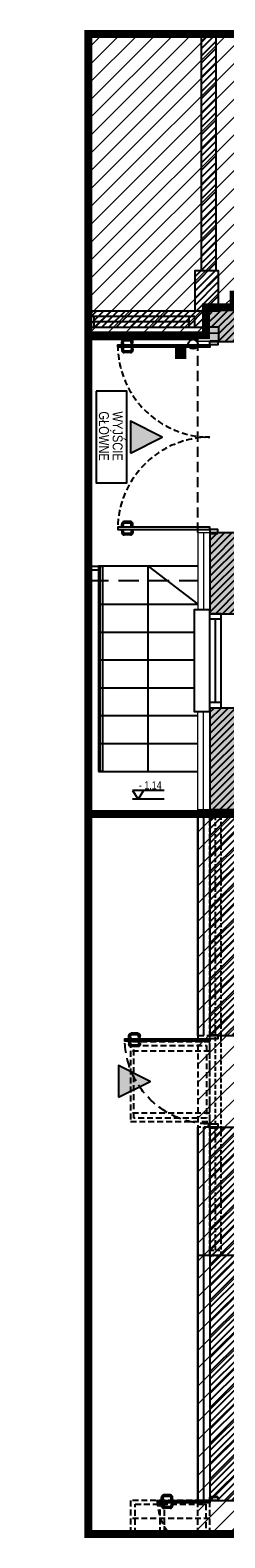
# Model space of a CAD drawing. Header units: millimetres. Extents: x 99331 to 130831, y -7610 to 25890.
# Tile 28 of 101: x 110528 to 110773, y 19850 to 21744. Entities that reach past the tile are written whole.
import ezdxf
from ezdxf import colors
from ezdxf.entities.mleader import LeaderData, LeaderLine
from ezdxf.enums import TextEntityAlignment as Align
from ezdxf.math import Vec2, Vec3

# ---------------------------------------------------------------- set-up
doc = ezdxf.new("R2010")
doc.units = ezdxf.units.MM
doc.linetypes.add('DASHED', pattern=[0.75, 0.5, -0.25])
doc.linetypes.add('DASHEDX2', pattern=[38.1, 25.4, -12.7])
for name, color, linetype in [('_HSA_HATCH_WYPEŁNIENIA_PRZEGRÓD', 205, 'Continuous'), ('_HSA_KOTY', 150, 'Continuous'), ('_HSA_OPIS', 43, 'Continuous'), ('_HSA_PRZERYWANE', 153, 'DASHEDX2'), ('_HSA_SCHODY', 122, 'Continuous'), ('_HSA_STOLARKA_ZEWNĘTRZNA', 132, 'Continuous'), ('_HSA_WIDOKOWE', 1, 'Continuous'), ('_HSA_ZAKRES_OPRACOWANIA', 213, 'Continuous'), ('_HSA_ŚCIANY_CIENKIE', 2, 'Continuous'), ('_HSA_ŚCIANY_KONSTRUKCYJNE', 3, 'Continuous'), ('_HSA_ŚCIANY_MUROWANE', 4, 'Continuous')]:
    doc.layers.add(name, color=color, linetype=linetype)
doc.layers.add('_HSA_IZOLACJA_TERMICZNA', color=2, linetype='Continuous', lineweight=5)
doc.layers.add('_HSA_WYBURZENIA_01', color=7, linetype='Continuous', true_color=0xdd0303)
doc.layers.add('_HSA_ZAKRES_OPRACOWANIA_HATCH', color=31, linetype='Continuous', transparency=0.5)
doc.styles.add('Arial', font='Arial.ttf')
doc.styles.add('ARIAL_50', font='Arial Narrow.ttf', dxfattribs={"width": 0.8, "height": 10})
doc.linetypes.add('BATTING', pattern='A,0.00254,-2.54,[134,ltypeshp.shx,S=2.54,R=0,X=-2.54,Y=0],-5.08,[134,ltypeshp.shx,S=2.54,R=180,X=2.54,Y=0],-2.54', length=10.16254)

# ---------------------------------------------------------------- blocks, each defined once
blk = doc.blocks.new('*U27')
at = {"linetype": 'ByBlock', "ltscale": 10}
for p, q in [((0, 14), (118, 14)), ((0, 0), (0, 14)), ((0, 0), (118, 0)), ((7, 0), (7, 14)), ((7, 7), (111, 7)), ((111, 14), (111, 0)), ((118, 14), (118, 0))]:
    blk.add_line(p, q, dxfattribs=at)
blk = doc.blocks.new('*U38')
for p, q in [((-1.9, 90.86), (-1.9, 99)), ((0.1, 90.86), (0.1, 99)), ((4.2, 102), (1.1, 102)), ((4.2, 100), (1.1, 100)), ((4.2, 103.25), (5, 103.25)), ((4.2, 98.75), (4.2, 103.25)), ((5, 98.75), (4.2, 98.75)), ((8.725, 103.25), (7.925, 103.25)), ((7.925, 98.75), (8.725, 98.75)), ((8.725, 98.75), (8.725, 103.25)), ((8.725, 102), (11.825, 102)), ((8.725, 100), (11.825, 100)), ((12.825, 90.86), (12.825, 99)), ((14.825, 90.86), (14.825, 99)), ((3.2, 89.86), (1.1, 89.86)), ((3.2, 87.86), (1.1, 87.86)), ((3.2, 87.86), (3.2, 89.86)), ((9.725, 87.86), (9.725, 89.86)), ((9.725, 89.86), (11.825, 89.86)), ((9.725, 87.86), (11.825, 87.86))]:
    blk.add_line(p, q)
for points in [[(5, 0), (7.925, 0), (7.925, 107), (5, 107)], [(1, 0), (1, -10), (5, -10), (5, 0)], [(112, 0), (112, -10), (116, -10), (116, 0)]]:
    blk.add_lwpolyline(points, close=True)
for points in [[(0, 0), (0, -10)], [(117, 0), (117, -10)]]:
    blk.add_lwpolyline(points)
for centre, radius, start, end in [((1.1, 99), 3, 90, 180), ((1.1, 99), 1, 90, 180), ((11.825, 99), 3, 0, 90), ((11.825, 99), 1, 0, 90), ((1.1, 90.86), 3, 180, 270), ((1.1, 90.86), 1, 180, 270), ((11.825, 90.86), 3, 270, 0), ((11.825, 90.86), 1, 270, 0)]:
    blk.add_arc(centre, radius, start, end)
at = {"linetype": 'DASHED', "ltscale": 25}
blk.add_arc((5, 0), 107, 0, 90, dxfattribs=at)
blk = doc.blocks.new('*U39')
for p, q in [((-122.9, 99.86), (-122.9, 108)), ((-120.9, 99.86), (-120.9, 108)), ((-116.8, 111), (-119.9, 111)), ((-116.8, 109), (-119.9, 109)), ((-117.8, 98.86), (-119.9, 98.86)), ((-117.8, 96.86), (-119.9, 96.86)), ((-117.8, 96.86), (-117.8, 98.86)), ((-116.8, 112.25), (-116, 112.25)), ((-116.8, 107.75), (-116.8, 112.25)), ((-116, 107.75), (-116.8, 107.75)), ((-112.275, 112.25), (-113.075, 112.25)), ((-113.075, 107.75), (-112.275, 107.75)), ((-112.275, 107.75), (-112.275, 112.25)), ((-112.275, 111), (-109.175, 111)), ((-112.275, 109), (-109.175, 109)), ((-111.275, 96.86), (-111.275, 98.86)), ((-111.275, 98.86), (-109.175, 98.86)), ((-111.275, 96.86), (-109.175, 96.86)), ((-108.175, 99.86), (-108.175, 108)), ((-106.175, 99.86), (-106.175, 108)), ((106.175, 99.86), (106.175, 108)), ((108.175, 99.86), (108.175, 108)), ((112.275, 111), (109.175, 111)), ((112.275, 109), (109.175, 109)), ((111.275, 98.86), (109.175, 98.86)), ((111.275, 96.86), (109.175, 96.86)), ((111.275, 96.86), (111.275, 98.86)), ((112.275, 112.25), (113.075, 112.25)), ((112.275, 107.75), (112.275, 112.25)), ((113.075, 107.75), (112.275, 107.75)), ((116.8, 112.25), (116, 112.25)), ((116, 107.75), (116.8, 107.75)), ((116.8, 107.75), (116.8, 112.25)), ((116.8, 111), (119.9, 111)), ((116.8, 109), (119.9, 109)), ((117.8, 96.86), (117.8, 98.86)), ((117.8, 98.86), (119.9, 98.86)), ((117.8, 96.86), (119.9, 96.86)), ((120.9, 99.86), (120.9, 108)), ((122.9, 99.86), (122.9, 108))]:
    blk.add_line(p, q)
for points in [[(-116, 0), (-113.075, 0), (-113.075, 116), (-116, 116)], [(116, 0), (113.075, 0), (113.075, 116), (116, 116)], [(-120, 0), (-120, -10), (-116, -10), (-116, 0)], [(120, 0), (120, -10), (116, -10), (116, 0)]]:
    blk.add_lwpolyline(points, close=True)
for points in [[(-121, 0), (-121, -10)], [(121, 0), (121, -10)]]:
    blk.add_lwpolyline(points)
at = {"linetype": 'DASHED', "ltscale": 15}
for centre, start, end in [((-116, 0), 0, 90), ((116, 0), 90, 180)]:
    blk.add_arc(centre, 116, start, end, dxfattribs=at)
for centre, radius, start, end in [((-119.9, 108), 3, 90, 180), ((-119.9, 99.86), 3, 180, 270), ((-119.9, 108), 1, 90, 180), ((-119.9, 99.86), 1, 180, 270), ((-109.175, 108), 3, 0, 90), ((-109.175, 108), 1, 0, 90), ((-109.175, 99.86), 3, 270, 0), ((-109.175, 99.86), 1, 270, 0), ((109.175, 108), 3, 90, 180), ((109.175, 99.86), 3, 180, 270), ((109.175, 108), 1, 90, 180), ((109.175, 99.86), 1, 180, 270), ((119.9, 108), 3, 0, 90), ((119.9, 108), 1, 0, 90), ((119.9, 99.86), 3, 270, 0), ((119.9, 99.86), 1, 270, 0)]:
    blk.add_arc(centre, radius, start, end)
blk = doc.blocks.new('A$C181A6C00')
blk.add_hatch(color=256).paths.add_polyline_path([(50, -25), (0, 0), (50, 25)])
blk.add_lwpolyline([(50, -25), (0, 0), (50, 25), (50, -25)])
blk = doc.blocks.new('KOTA')
for p in [(-28, 43.4), (28, 43.4)]:
    blk.add_line(p, (0, 0))
blk.add_lwpolyline([(131.6, 43.4), (-28, 43.4)])
at = {"style": 'Arial', "width": 0.8}
blk.add_attdef('0000', (4.6, 49.9), '', height=40, dxfattribs=at)
blk = doc.blocks.new('*U48')
at = {"linetype": 'ByBlock', "ltscale": 10}
for p, q in [((0, 14), (560, 14)), ((0, 0), (0, 14)), ((0, 0), (560, 0)), ((7, 0), (7, 14)), ((7, 7), (553, 7)), ((553, 14), (553, 0)), ((560, 14), (560, 0))]:
    blk.add_line(p, q, dxfattribs=at)
blk = doc.blocks.new('*U105')
at = {"linetype": 'ByBlock', "ltscale": 10}
for p, q in [((0, 14), (133.9, 14)), ((0, 0), (0, 14)), ((0, 0), (133.9, 0)), ((7, 0), (7, 14)), ((7, 7), (126.9, 7)), ((126.9, 14), (126.9, 0)), ((133.9, 14), (133.9, 0))]:
    blk.add_line(p, q, dxfattribs=at)
blk = doc.blocks.new('A$C1924a973')
blk.add_lwpolyline([(0, -57.6), (0, 57.6), (-38.6, 57.6), (-38.6, -57.6)], close=True)
at = {"style": 'Arial', "width": 0.8}
for s, p in [('WYJŚCIE', (-20.9, -1.3)), ('GŁÓWNE', (-3.7, -1.3))]:
    blk.add_text(s, height=12.5, rotation=90, dxfattribs=at).set_placement(p, align=Align.CENTER)
blk = doc.blocks.new('_DotSmall')
at = {"color": 0, "linetype": 'ByBlock', "const_width": 0.5}
blk.add_lwpolyline([(-0.0625, 0, 1), (0.0625, 0, 1)], format="xyb", close=True, dxfattribs=at)

msp = doc.modelspace()

# ---------------------------------------------------------------- hatches: boundary and pattern name
at = {"layer": '_HSA_HATCH_WYPEŁNIENIA_PRZEGRÓD', "true_color": 0x969696}
msp.add_hatch(color=252, dxfattribs=at).paths.add_polyline_path([(110792.33, 21370.53), (110789.33, 21370.53), (110789.33, 21391.25), (110765.33, 21391.25), (110765.33, 21395.53), (110749.33, 21395.53), (110749.33, 21360.53), (110739.33, 21360.53), (110739.33, 21352.41), (110792.33, 21352.41)])
at = {"layer": '_HSA_HATCH_WYPEŁNIENIA_PRZEGRÓD'}
h = msp.add_hatch(dxfattribs=at)
h.set_pattern_fill('ANSI31', color=256, scale=2, style=0)
h.set_pattern_definition([(45, (110789.3255, 21386.12), (-4.4901, 4.4901), [])])
h.paths.add_polyline_path([(110749.33, 21395.53), (110749.33, 21370.53), (110765.33, 21370.53), (110765.33, 21352.41), (110792.33, 21352.41), (110792.33, 21370.53), (110789.33, 21370.53), (110789.33, 21391.25), (110765.33, 21391.25), (110765.33, 21395.53)])
at = {"layer": '_HSA_HATCH_WYPEŁNIENIA_PRZEGRÓD', "true_color": 0x969696}
h = msp.add_hatch(color=252, dxfattribs=at)
h.paths.add_polyline_path([(110804.33, 21044.14), (110792.33, 21044.14), (110792.33, 21112.41), (110754.33, 21112.41), (110754.33, 21010.53), (110792.33, 21010.53), (110792.33, 21029.14), (110804.33, 21029.14)])
h.paths.add_polyline_path([(111234.39, 21044.14), (110884.33, 21044.14), (110884.33, 21029.14), (110896.33, 21029.14), (110896.33, 21010.81), (110908.33, 21010.81), (110908.33, 21029.14), (110991.33, 21029.14), (110991.33, 20789.14), (111003.33, 20789.14), (111003.33, 20959.1), (111039.39, 20959.1), (111039.39, 21029.14), (111196.33, 21029.14), (111196.33, 21010.81), (111208.33, 21010.81), (111208.33, 21029.14), (111234.39, 21029.14)])
h.paths.add_polyline_path([(111030.86, 21022.64), (111030.86, 21008.64), (111010.86, 21008.64), (111010.86, 21022.64)], flags=16)
h.paths.add_polyline_path([(111030.86, 21001.41), (111030.86, 20987.41), (111010.86, 20987.41), (111010.86, 21001.41)], flags=16)
h.paths.add_polyline_path([(111030.86, 20978.54), (111030.86, 20964.54), (111010.86, 20964.54), (111010.86, 20978.54)], flags=16)
h.paths.add_polyline_path([(110908.33, 20930.81), (110896.33, 20930.81), (110896.33, 20789.14), (110908.33, 20789.14)], flags=17)
h.paths.add_polyline_path([(111706.81, 21149.88), (111691.81, 21149.88), (111691.81, 21044.14), (111344.39, 21044.14), (111344.39, 21029.14), (111691.81, 21029.14), (111691.81, 20927.14), (111508.33, 20927.14), (111508.33, 20949.14), (111496.33, 20949.14), (111496.33, 20896.14), (111508.33, 20896.14), (111508.33, 20915.14), (111691.81, 20915.14), (111691.81, 20813.14), (111497.33, 20813.14), (111497.33, 20801.14), (111691.81, 20801.14), (111691.81, 20541.14), (111419.33, 20541.14), (111419.33, 20529.14), (111691.81, 20529.14), (111691.81, 20052.14), (111706.81, 20052.14)])
h.paths.add_polyline_path([(111419.33, 20813.14), (111407.33, 20813.14), (111407.33, 20789.14), (111419.33, 20789.14)], flags=17)
h.paths.add_polyline_path([(111208.33, 20930.81), (111196.33, 20930.81), (111196.33, 20789.14), (111208.33, 20789.14)], flags=17)
at = {"layer": '_HSA_HATCH_WYPEŁNIENIA_PRZEGRÓD'}
h = msp.add_hatch(dxfattribs=at)
h.set_pattern_fill('ANSI31', color=256, scale=2, style=0)
h.set_pattern_definition([(45, (110792.3255, 21032.7263), (-4.49013, 4.49013), [])])
h.paths.add_polyline_path([(111419.33, 20789.14), (110792.33, 20789.14), (110792.33, 20764.14), (111394.33, 20764.14), (111394.33, 20526.14), (111419.33, 20526.14)])
h.paths.add_polyline_path([(110792.33, 20892.53), (110754.33, 20892.53), (110754.33, 20764.14), (110792.33, 20764.14)])
h.paths.add_polyline_path([(110792.33, 21112.41), (110754.33, 21112.41), (110754.33, 21010.53), (110792.33, 21010.53)])
at = {"layer": '_HSA_HATCH_WYPEŁNIENIA_PRZEGRÓD', "true_color": 0x969696}
h = msp.add_hatch(color=252, dxfattribs=at)
h.paths.add_polyline_path([(111688.81, 19891.42), (111713.81, 19891.42), (111713.81, 19911.42), (111688.81, 19911.42)])
h.paths.add_polyline_path([(111394.33, 20526.14), (111419.33, 20526.14), (111419.33, 20789.14), (110792.33, 20789.14), (110792.33, 20892.53), (110754.33, 20892.53), (110754.33, 20764.14), (111394.33, 20764.14)])
h.paths.add_polyline_path([(111683.81, 20052.14), (111683.81, 20027.14), (111688.81, 20027.14), (111688.81, 19911.42), (111706.81, 19911.42), (111706.81, 20052.14)])
at = {"layer": '_HSA_ZAKRES_OPRACOWANIA_HATCH', "linetype": 'Continuous', "lineweight": 0}
h = msp.add_hatch(dxfattribs=at)
h.set_pattern_fill('ANSI31', color=256, scale=5, style=0)
h.set_pattern_definition([(45, (-12596.217, 0), (-11.2253202, 11.2253202), [])])
h.paths.add_polyline_path([(112358.19, 21738.73), (110601.39, 21738.73), (110601.39, 21360.53), (110749.33, 21360.53), (110749.33, 21395.53), (110784.33, 21395.53), (110784.33, 21411.25), (110844.33, 21411.25), (110844.33, 21402.53), (111686.81, 21402.53), (111686.81, 21701.88), (112358.19, 21701.88)])
h.paths.add_polyline_path([(110739.33, 19854.57), (112358.19, 19854.57), (112358.19, 19891.42), (111683.81, 19891.42), (111683.81, 20057.14), (111686.81, 20526.14), (111389.33, 20526.14), (111389.33, 20759.14), (110739.33, 20759.14)])
at = {"layer": '_HSA_ZAKRES_OPRACOWANIA_HATCH'}
h = msp.add_hatch(dxfattribs=at)
h.set_pattern_fill('ANSI31', color=256, scale=2, style=0)
h.set_pattern_definition([(45, (40000, 0), (-4.49012806, 4.49012806), [])])
h.paths.add_polyline_path([(110601.39, 21391.25), (110601.39, 21370.53), (110735.33, 21370.53), (110735.33, 21391.25)])
h.paths.add_polyline_path([(110749.33, 21370.53), (110749.33, 21391.25), (110735.33, 21391.25), (110735.33, 21370.53)])
h.paths.add_polyline_path([(110749.33, 21391.25), (110749.33, 21395.53), (110765.33, 21395.53), (110765.33, 21441.25), (110735.33, 21441.25), (110735.33, 21391.25)])
h.paths.add_polyline_path([(110761.81, 21738.73), (110743.81, 21738.73), (110743.81, 21441.25), (110761.81, 21441.25)])
at = {"layer": '_HSA_ZAKRES_OPRACOWANIA_HATCH', "ltscale": 0.07}
h = msp.add_hatch(dxfattribs=at)
h.set_pattern_fill('ANSI31', color=256, scale=2, style=0)
h.set_pattern_definition([(45, (40933.797, 1317.1015), (-4.49012806, 4.49012806), [])])
h.paths.add_polyline_path([(110792.33, 20365.53), (110754.33, 20365.53), (110754.33, 19896.53), (110792.33, 19896.53)])
h.paths.add_polyline_path([(110792.33, 20759.14), (110754.33, 20759.14), (110754.33, 20480.53), (110792.33, 20480.53)])
h.paths.add_polyline_path([(112313.81, 19854.57), (112343.19, 19854.57), (112343.19, 19891.42), (112313.81, 19891.42)])

# ---------------------------------------------------------------- linework, layer by layer
at = {"layer": '_HSA_IZOLACJA_TERMICZNA'}
for p, q in [((110739.33, 21355.53), (110739.33, 21352.41)), ((110765.33, 21352.41), (110739.33, 21352.41)), ((110739.33, 21112.41), (110739.33, 21015.53)), ((110739.33, 21112.41), (110754.33, 21112.41)), ((110739.33, 20759.14), (110739.33, 20887.53)), ((110754.33, 20764.14), (110739.33, 20764.14))]:
    msp.add_line(p, q, dxfattribs=at)
at = {"layer": '_HSA_IZOLACJA_TERMICZNA', "color": 8, "linetype": 'BATTING', "ltscale": 0.6}
for p, q in [((110746.33, 21112.41), (110746.33, 21015.53)), ((110746.33, 20759.14), (110746.33, 20887.53))]:
    msp.add_line(p, q, dxfattribs=at)
at = {"layer": '_HSA_KOTY'}
msp.add_line((110696.78, 20777.58), (110656.88, 20777.58), dxfattribs=at)
at = {"layer": '_HSA_PRZERYWANE', "ltscale": 0.5}
msp.add_line((110739.33, 21112.41), (110739.33, 21352.41), dxfattribs=at)
at = {"layer": '_HSA_PRZERYWANE'}
msp.add_lwpolyline([(110601.39, 21052.11), (110739.33, 21052.11)], dxfattribs=at)
at = {"layer": '_HSA_SCHODY'}
for p, q in [((110601.39, 21070.53), (110614.33, 21070.53)), ((110601.39, 21065.53), (110614.33, 21065.53)), ((110739.33, 21070.53), (110614.33, 21070.53)), ((110614.33, 21070.53), (110614.33, 20812.53)), ((110676.83, 20812.53), (110676.83, 21070.53)), ((110676.83, 21070.53), (110739.33, 21022.53)), ((110614.33, 21022.53), (110739.33, 21022.53)), ((110614.33, 20987.53), (110734.33, 20987.53)), ((110614.33, 20952.53), (110734.33, 20952.53)), ((110614.33, 20917.53), (110734.33, 20917.53)), ((110614.33, 20882.53), (110739.33, 20882.53)), ((110614.33, 20847.53), (110739.33, 20847.53)), ((110614.33, 20812.53), (110739.33, 20812.53))]:
    msp.add_line(p, q, dxfattribs=at)
at = {"layer": '_HSA_WIDOKOWE'}
msp.add_lwpolyline([(110616.33, 20812.53), (110616.33, 21070.53), (110619.33, 21070.53), (110619.33, 20812.53)], close=True, dxfattribs=at)
msp.add_lwpolyline([(110754.33, 21010.53), (110754.33, 21015.53), (110734.33, 21015.53), (110734.33, 20887.53), (110754.33, 20887.53), (110754.33, 20892.53)], dxfattribs=at)
at = {"layer": '_HSA_ZAKRES_OPRACOWANIA', "linetype": 'DASHED', "ltscale": 60, "const_width": 10}
for points in [[(112440.02, 19891.42), (112440.02, 19854.57), (110601.39, 19854.57), (110601.39, 21738.73), (112440.02, 21738.73), (112440.02, 21701.88)], [(110601.39, 21360.53), (110749.33, 21360.53), (110749.33, 21395.53), (110784.33, 21395.53), (110784.33, 21411.25), (110844.33, 21411.25), (110844.33, 21402.53), (111686.81, 21402.53), (111686.81, 21701.88), (112440.02, 21701.88)], [(112440.02, 19891.42), (111683.81, 19891.42), (111683.81, 20057.14), (111686.81, 20057.14), (111686.81, 20526.14), (111389.33, 20526.14), (111389.33, 20759.14), (110601.39, 20759.14)]]:
    msp.add_lwpolyline(points, dxfattribs=at)
at = {"layer": '_HSA_ZAKRES_OPRACOWANIA_HATCH'}
for p, q in [((110743.81, 21441.25), (110743.81, 21738.73)), ((110601.39, 21355.53), (110739.33, 21355.53)), ((110739.33, 20480.53), (110739.33, 20759.14)), ((110739.33, 20759.14), (110739.33, 20480.53)), ((110754.33, 20759.14), (110754.33, 20480.53)), ((110754.33, 20480.53), (110792.33, 20480.53)), ((110739.33, 19896.53), (110739.33, 20365.53)), ((110739.33, 20365.53), (110739.33, 19896.53)), ((110754.33, 20365.53), (110754.33, 19896.53)), ((110754.33, 20365.53), (110792.33, 20365.53)), ((110754.33, 20204.14), (110739.33, 20204.14)), ((110792.33, 20204.14), (110754.33, 20204.14)), ((110692.08, 19897.33), (110692.08, 19896.53)), ((110696.58, 19897.33), (110692.08, 19897.33)), ((110692.08, 19892.8), (110692.08, 19893.6)), ((110696.58, 19892.8), (110692.08, 19892.8)), ((110693.33, 19897.33), (110693.33, 19900.43)), ((110693.33, 19892.8), (110693.33, 19889.7)), ((110695.33, 19897.33), (110695.33, 19900.43)), ((110695.33, 19892.8), (110695.33, 19889.7)), ((110704.47, 19903.43), (110696.33, 19903.43)), ((110704.47, 19901.43), (110696.33, 19901.43)), ((110696.58, 19896.53), (110696.58, 19897.33)), ((110696.58, 19893.6), (110696.58, 19892.8)), ((110705.47, 19898.33), (110705.47, 19900.43)), ((110707.47, 19898.33), (110705.47, 19898.33)), ((110707.47, 19891.8), (110705.47, 19891.8)), ((110705.47, 19891.8), (110705.47, 19889.7)), ((110707.47, 19898.33), (110707.47, 19900.43)), ((110707.47, 19891.8), (110707.47, 19889.7)), ((110754.33, 19896.53), (110739.33, 19896.53)), ((110754.33, 19896.53), (110792.33, 19896.53)), ((110704.47, 19888.7), (110696.33, 19888.7)), ((110704.47, 19886.7), (110696.33, 19886.7))]:
    msp.add_line(p, q, dxfattribs=at)
at = {"layer": '_HSA_ZAKRES_OPRACOWANIA_HATCH', "ltscale": 0.07}
for p, q in [((110601.39, 21391.25), (110748.86, 21391.25)), ((110601.39, 21370.53), (110749.33, 21370.53))]:
    msp.add_line(p, q, dxfattribs=at)
at = {"layer": '_HSA_ZAKRES_OPRACOWANIA_HATCH', "linetype": 'BATTING', "ltscale": 0.6}
for p, q in [((110601.39, 21363.23), (110765.33, 21363.29)), ((110746.33, 20759.14), (110746.33, 20480.53)), ((110746.33, 20365.53), (110746.33, 19896.53))]:
    msp.add_line(p, q, dxfattribs=at)
at = {"layer": '_HSA_ZAKRES_OPRACOWANIA_HATCH', "linetype": 'DASHED', "ltscale": 15}
for p, q in [((110739.33, 20480.53), (110754.33, 20480.53)), ((110739.33, 20480.53), (110739.33, 20365.53)), ((110754.33, 20461.11), (110654.33, 20461.11)), ((110754.33, 20383.21), (110654.33, 20383.21)), ((110754.33, 20365.53), (110739.33, 20365.53)), ((110754.33, 19896.53), (110654.33, 19896.53)), ((110654.33, 19896.53), (110654.33, 19854.57)), ((110660.14, 19891.89), (110749.37, 19891.89)), ((110660.14, 19854.57), (110660.14, 19891.89)), ((110691.33, 19896.53), (110691.33, 19854.57)), ((110697.14, 19854.57), (110697.14, 19891.89)), ((110739.33, 19854.57), (110739.33, 19896.53)), ((110749.37, 19891.89), (110749.37, 19854.57)), ((110754.33, 19854.57), (110754.33, 19896.53)), ((110754.33, 19873.67), (110654.33, 19873.67))]:
    msp.add_line(p, q, dxfattribs=at)
at = {"layer": '_HSA_ZAKRES_OPRACOWANIA_HATCH'}
for points in [[(110761.81, 21738.73), (110761.81, 21441.25)], [(110754.33, 19901.53), (110764.33, 19901.53)]]:
    msp.add_lwpolyline(points, dxfattribs=at)
for points in [[(110735.33, 21391.25), (110765.33, 21391.25), (110765.33, 21441.25), (110735.33, 21441.25)], [(110754.33, 19896.53), (110754.33, 19893.6), (110688.33, 19893.6), (110688.33, 19896.53)], [(110754.33, 19900.53), (110764.33, 19900.53), (110764.33, 19896.53), (110754.33, 19896.53)]]:
    msp.add_lwpolyline(points, close=True, dxfattribs=at)
at = {"layer": '_HSA_ZAKRES_OPRACOWANIA_HATCH', "ltscale": 0.07, "const_width": 2}
msp.add_lwpolyline([(110735.33, 21384.53), (110735.33, 21370.53)], dxfattribs=at)
at = {"layer": '_HSA_ZAKRES_OPRACOWANIA_HATCH', "linetype": 'DASHED', "ltscale": 15}
for points in [[(110654.33, 20372.79), (110754.33, 20372.79), (110754.33, 20472.79), (110654.33, 20472.79)], [(110658.53, 20468.21), (110750.2, 20468.21), (110750.2, 20376.98), (110658.53, 20376.98)]]:
    msp.add_lwpolyline(points, close=True, dxfattribs=at)
msp.add_arc((110754.33, 19896.53), 66, 180, 219.47447, dxfattribs=at)
at = {"layer": '_HSA_ZAKRES_OPRACOWANIA_HATCH'}
for centre, radius, start, end in [((110696.33, 19900.43), 3, 90, 180), ((110696.33, 19889.7), 3, 180, 270), ((110696.33, 19900.43), 1, 90, 180), ((110696.33, 19889.7), 1, 180, 270), ((110704.47, 19900.43), 3, 0, 90), ((110704.47, 19900.43), 1, 0, 90), ((110704.47, 19889.7), 3, 270, 0), ((110704.47, 19889.7), 1, 270, 0)]:
    msp.add_arc(centre, radius, start, end, dxfattribs=at)
at = {"layer": '_HSA_ŚCIANY_CIENKIE'}
msp.add_circle((110733.14, 21349.35), 6, dxfattribs=at)
at = {"layer": '_HSA_ŚCIANY_KONSTRUKCYJNE'}
msp.add_line((110765.33, 21395.53), (110765.33, 21391.25), dxfattribs=at)
at = {"layer": '_HSA_ŚCIANY_MUROWANE', "ltscale": 0.07}
for p, q in [((110765.33, 21370.53), (110765.33, 21352.41)), ((110765.33, 21352.41), (110792.33, 21352.41))]:
    msp.add_line(p, q, dxfattribs=at)
at = {"layer": '_HSA_ŚCIANY_MUROWANE'}
for p, q in [((110754.33, 21112.41), (110754.33, 21010.53)), ((110754.33, 21112.41), (110792.33, 21112.41)), ((110754.33, 21010.53), (110792.33, 21010.53)), ((110754.33, 20892.53), (110792.33, 20892.53)), ((110754.33, 20892.53), (110754.33, 20759.14)), ((110792.33, 20764.14), (110754.33, 20764.14))]:
    msp.add_line(p, q, dxfattribs=at)
at = {"layer": '_HSA_ŚCIANY_MUROWANE', "ltscale": 0.07}
msp.add_lwpolyline([(110765.33, 21370.53), (110749.33, 21370.53)], dxfattribs=at)

# ---------------------------------------------------------------- block references
at = {"layer": '_HSA_KOTY', "xscale": 0.25, "yscale": 0.25, "zscale": 0.25}
msp.add_blockref('KOTA', (110663.88, 20777.58), dxfattribs=at).add_auto_attribs({'0000': '- 1.14'})
at = {"layer": '_HSA_OPIS', "rotation": 180}
msp.add_blockref('A$C1924a973', (110611.06, 21232.41), dxfattribs=at)
at = {"layer": '_HSA_STOLARKA_ZEWNĘTRZNA', "rotation": 89.99999999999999}
msp.add_blockref('*U39', (110754.33, 21232.41), dxfattribs=at)
at = {"layer": '_HSA_STOLARKA_ZEWNĘTRZNA', "xscale": -1, "rotation": 270}
msp.add_blockref('*U27', (110754.33, 20892.53), dxfattribs=at)
at = {"layer": '_HSA_WIDOKOWE', "xscale": -0.8, "yscale": 0.8, "zscale": 0.8}
msp.add_blockref('A$C181A6C00', (110694.33, 21232.41), dxfattribs=at)
at = {"layer": '_HSA_ZAKRES_OPRACOWANIA_HATCH', "ltscale": 0.07, "xscale": -1, "rotation": 180}
msp.add_blockref('*U105', (110601.39, 21384.53), dxfattribs=at)
at = {"layer": '_HSA_ZAKRES_OPRACOWANIA_HATCH', "linetype": 'DASHED', "ltscale": 15, "xscale": -1}
for name, p, rotation in [('*U48', (110754.33, 20204.14), 270), ('*U38', (110754.33, 20481.53), 90)]:
    msp.add_blockref(name, p, dxfattribs=dict(at, rotation=rotation))
at = {"layer": '_HSA_ZAKRES_OPRACOWANIA_HATCH', "linetype": 'DASHED', "ltscale": 15, "xscale": -0.8, "yscale": 0.8, "zscale": 0.8}
msp.add_blockref('A$C181A6C00', (110679.33, 20423.03), dxfattribs=at)

# ---------------------------------------------------------------- texts
at = {"layer": '_HSA_OPIS', "insert": (110722.48, 21342.63), "char_height": 10, "attachment_point": 3, "style": 'ARIAL_50', "bg_fill": 1, "box_fill_scale": 1.2, "bg_fill_color": 256, "bg_fill_true_color": 16777214, "bg_fill_transparency": 0}
msp.add_mtext_dynamic_manual_height_columns('RS', width=10, gutter_width=15, heights=[0], dxfattribs=at)

# ---------------------------------------------------------------- leaders
at = {"layer": '_HSA_WYBURZENIA_01'}
ml = msp.add_multileader_mtext('Standard', dxfattribs=at)
ml.set_content('DRZWI DO\\PDEMONTAŻU', color=256, style='ARIAL_50')
ml.set_leader_properties()
ml.set_arrow_properties(name='DOTSMALL')
ml.build(insert=Vec2(0, 0))
ml.multileader.update_dxf_attribs({"dogleg_length": 10, "arrow_head_size": 20})
ctx = ml.context
ctx.base_point, ctx.char_height, ctx.arrow_head_size, ctx.plane_origin = Vec3(110797.83, 21089.03), 10, 20, Vec3(111018.35, 21811.58)
ctx.text_align_type = 2
notes = []
notes.append((ctx, [(1, (1, 1, 0), (110860.63, 21089.03), (-1, 0), 2.2, [(2, [(110881.62, 21043.08)], 0, [])])]))
ctx.mtext.insert, ctx.mtext.rotation, ctx.mtext.width, ctx.mtext.defined_height, ctx.mtext.alignment, ctx.mtext.line_spacing_factor = Vec3(110856.43, 21094.11), -6.2831853, 328.258, 80.6, 3, 0.8
ml = msp.add_multileader_mtext('Standard', dxfattribs=at)
ml.set_content('ŚCIANA DO\\PWYBURZENIA\\PDO PEŁNEJ\\PWYSOKOŚCI', color=256, style='ARIAL_50')
ml.set_leader_properties()
ml.set_arrow_properties(name='DOTSMALL')
ml.build(insert=Vec2(0, 0))
ml.multileader.update_dxf_attribs({"dogleg_length": 10, "arrow_head_size": 20})
ctx = ml.context
ctx.base_point, ctx.char_height, ctx.arrow_head_size, ctx.plane_origin = Vec3(110810.12, 20962.99), 10, 20, Vec3(110592.29, 21691.99)
ctx.text_align_type = 2
notes.append((ctx, [(0, (1, 1, 0), (110885.09, 20962.99), (-1, 0), 10, [(2, [(110901.57, 20926.02)], 0, [])])]))
ctx.mtext.insert, ctx.mtext.rotation, ctx.mtext.width, ctx.mtext.defined_height, ctx.mtext.alignment, ctx.mtext.line_spacing_factor = Vec3(110873.09, 20968.07), -6.2831853, 328.258, 80.6, 3, 0.8
for ctx, leaders in notes:
    for number, flags, end, landing, length, lines in leaders:
        leader = LeaderData()
        leader.index, (leader.has_last_leader_line, leader.has_dogleg_vector, leader.attachment_direction) = number, flags
        leader.last_leader_point, leader.dogleg_vector, leader.dogleg_length = Vec3(end), Vec3(landing), length
        for number, points, colour, breaks in lines:
            line = LeaderLine()
            line.index, line.vertices, line.color, line.breaks = number, Vec3.list(points), colors.encode_raw_color(colour), breaks
            leader.lines.append(line)
        ctx.leaders.append(leader)

doc.saveas('drawing.dxf')
